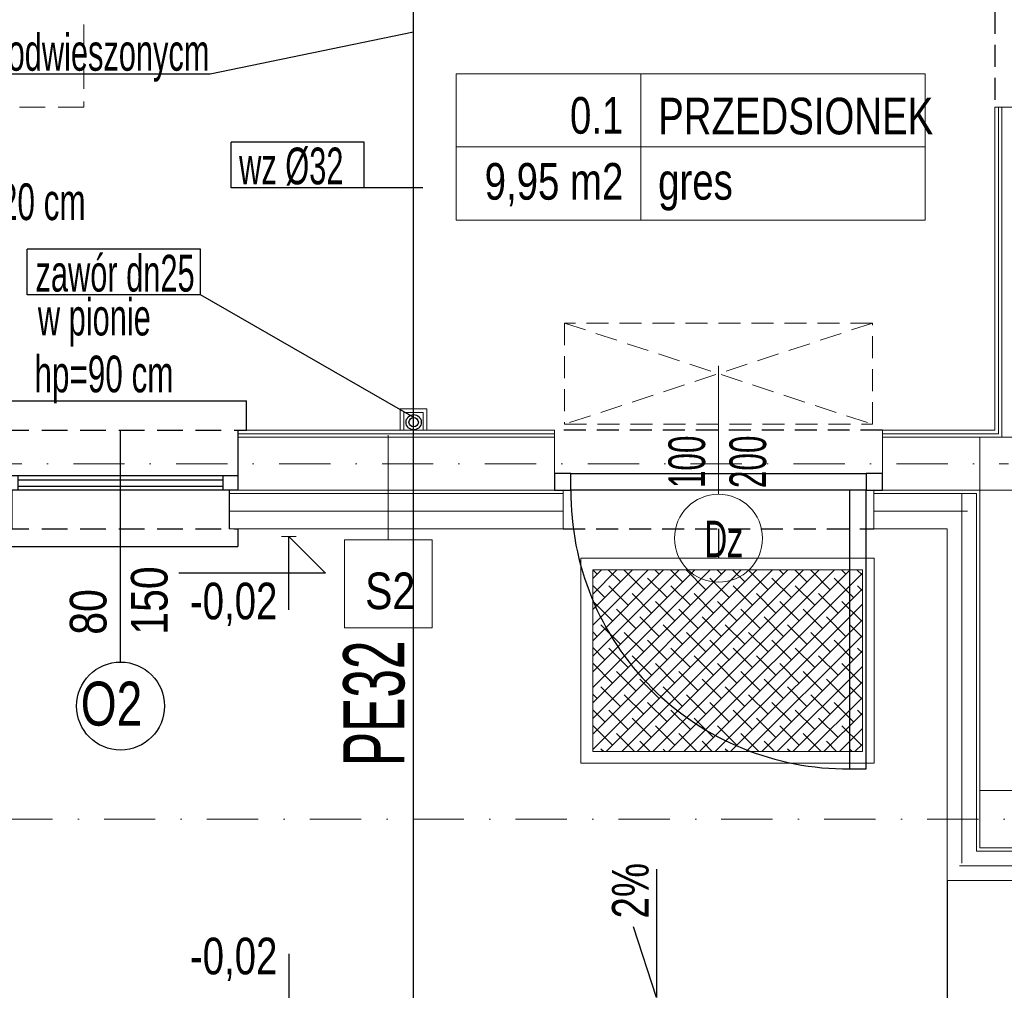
# Model space of a CAD drawing. Header units: inches. Extents: x 67073 to 287261, y -76160 to 48412.
# Tile 7 of 117: x 79249 to 79585, y -41903 to -41572. Entities that reach past the tile are written whole.
import ezdxf
from ezdxf.enums import TextEntityAlignment as Align

# ---------------------------------------------------------------- set-up
doc = ezdxf.new("R2010")
doc.units = ezdxf.units.IN
doc.header["$MEASUREMENT"] = 0
doc.linetypes.add('DASHDOT', pattern=[1, 0.5, -0.25, 0, -0.25])
doc.linetypes.add('HIDDEN', pattern=[0.375, 0.25, -0.125])
for name, color, linetype in [('## 01 WODA SREDNICE', 180, 'Continuous'), ('0 ## 01 WODA SREDNICE', 180, 'Continuous'), ('p--drzwi', 251, 'Continuous'), ('p--koty wysok.', 7, 'Continuous'), ('p--obrzeże bet.', 252, 'Continuous'), ('p--okna', 251, 'Continuous'), ('p--opis drzwi', 252, 'Continuous'), ('p--opis okna', 181, 'Continuous'), ('p--opisy dodatkowe', 33, 'Continuous'), ('p--podciąg', 61, 'Continuous'), ('p--spadki terenu', 141, 'Continuous'), ('p--symbole ścian', 53, 'Continuous'), ('p--wycieraczka', 252, 'Continuous')]:
    doc.layers.add(name, color=color, linetype=linetype)
for name, color, linetype, lineweight in [('## 01 WODA ZIMNA', 5, 'Continuous', 30), ('## 08 CENTRALA REKUP', 204, 'Continuous', 25), ('p-- ocieplenie-w.zew', 77, 'Continuous', 0), ('p--dach', 2, 'Continuous', 30), ('p--opisy pomieszczeń', 31, 'Continuous', 0), ('p--osie konstr', 1, 'DASHDOT', 15), ('p--płyta GK', 2, 'Continuous', 0), ('p--wyposażenie', 134, 'Continuous', 0), ('p--ściana szkielet', 3, 'Continuous', 0)]:
    doc.layers.add(name, color=color, linetype=linetype, lineweight=lineweight)
doc.styles.add('1-50', font='arial.ttf', dxfattribs={"width": 0.75, "height": 12.5})
doc.styles.add('GENERATED_STYLE_2', font='arial.ttf')
doc.styles.get("Standard").update_dxf_attribs({"font": 'ARIAL.TTF', "width": 0.75})
doc.styles.add('STYL-1', font='Arial Narrow.ttf', dxfattribs={"width": 0.75})
doc.linetypes.add('BATTING', pattern='A,0.0001,-0.1,[134,ltypeshp.shx,S=0.1,R=0,X=-0.1,Y=0],-0.2,[134,ltypeshp.shx,S=0.1,R=180,X=0.1,Y=0],-0.1', length=0.4001)

# ---------------------------------------------------------------- blocks, each defined once
blk = doc.blocks.new('kota wykoń')
for p, q in [((0, 25), (0, 0)), ((0, 0), (-12.5, 12.5)), ((-12.5, 12.5), (37.5, 12.5))]:
    blk.add_line(p, q)
at = {"lineweight": 0}
blk.add_line((-2.5, 0), (2.5, 0), dxfattribs=at)
blk = doc.blocks.new('okno-80-33.65')
at = {"linetype": 'Continuous', "ltscale": 35}
for p, q in [((-83, 10), (3, 10)), ((-80, -39.65), (0, -39.65))]:
    blk.add_line(p, q, dxfattribs=at)
for p, q in [((-83, 0), (-83, 10)), ((3, 0), (3, 10)), ((-80, 0), (-83, 0)), ((-80, -20.45), (-80, 0)), ((0, 0), (0, -20.45)), ((0, 0), (3, 0)), ((-80, -20.45), (-80, -15.45)), ((-80, -15.45), (-75, -15.45)), ((-75, -15.45), (-5, -15.45)), ((-75, -15.45), (-75, -20.45)), ((-5, -20.45), (-5, -15.45)), ((-5, -15.45), (0, -15.45)), ((0, -15.45), (0, -20.45)), ((-75, -16.95), (-5, -16.95)), ((-75, -19.11), (-5, -19.11)), ((-75, -20.45), (-80, -20.45)), ((-77, -33.65), (-77, -20.45)), ((-5, -20.45), (-75, -20.45)), ((0, -20.45), (-5, -20.45)), ((-3, -20.45), (-3, -33.65)), ((-80, -39.65), (-80, -33.65)), ((0, -33.65), (0, -39.65))]:
    blk.add_line(p, q)
at = {"linetype": 'HIDDEN', "ltscale": 35}
for p, q in [((-80, 0), (0, 0)), ((-80, -33.65), (0, -33.65))]:
    blk.add_line(p, q, dxfattribs=at)
blk = doc.blocks.new('drzwi-90-100')
for p, q in [((10.1, 87.38), (5.05, 87.38)), ((5.05, 87.38), (5.05, 2.53)), ((10.1, 2.53), (10.1, 87.38)), ((5.05, 2.53), (0, 2.53)), ((0, 2.53), (0, -2.53)), ((5.05, -2.53), (5.05, 2.53)), ((5.05, 2.53), (10.1, 2.53)), ((100, 2.53), (94.95, 2.53)), ((94.95, 2.53), (94.95, -2.53)), ((100, -2.53), (100, 2.53)), ((0, -2.53), (5.05, -2.53)), ((94.95, -2.53), (100, -2.53))]:
    blk.add_line(p, q)
blk.add_arc((10.8, 3.23), 84.15, 359.5233, 90.4767)

msp = doc.modelspace()

# ---------------------------------------------------------------- hatches: boundary and pattern name
at = {"layer": 'p--wycieraczka', "ltscale": 8}
h = msp.add_hatch(dxfattribs=at)
h.set_pattern_fill('ANSI38', color=0, scale=30, style=0)
h.set_pattern_definition([(45, (5286.8583, -13195.1025), (-2.65165043, 2.65165043), []), (135, (5286.8583, -13195.1025), (-7.95495129, 2.65165043), [9.375, -5.625])])
h.paths.add_polyline_path([(79444.075, -41759.844), (79536.075, -41759.844), (79536.075, -41821.844), (79444.075, -41821.844)])

# ---------------------------------------------------------------- linework, layer by layer
at = {"layer": '## 01 WODA ZIMNA'}
msp.add_line((79382.992, -41933.362), (79382.992, -41218.375, 0), dxfattribs=at)
for radius in [2.6, 1.6]:
    msp.add_circle((79382.992, -41709.523), radius, dxfattribs=at)
at = {"layer": '## 08 CENTRALA REKUP', "linetype": 'Continuous', "lineweight": 18}
for points in [[(79378.434, -41712.194), (79378.434, -41704.987), (79387.449, -41704.987), (79387.449, -41712.194)], [(79379.684, -41712.194), (79379.684, -41706.237), (79386.199, -41706.237), (79386.199, -41712.194)]]:
    msp.add_lwpolyline(points, dxfattribs=at)
at = {"color": 0, "linetype": 'Continuous'}
msp.add_line((79486.992, -41745.844), (79486.992, -41755.844), dxfattribs=at)
msp.add_line((79340.397, -41890.844), (79340.397, -41915.844))
at = {"layer": '0 ## 01 WODA SREDNICE', "linetype": 'Continuous'}
for p, q in [((79382.992, -41576.501), (79313.558, -41590.768)), ((79313.558, -41590.768), (79174.522, -41590.768)), ((79366.073, -41613.952), (79320.71, -41613.952)), ((79320.71, -41629.521), (79320.71, -41613.952)), ((79366.073, -41629.521), (79366.073, -41613.952)), ((79386.105, -41629.521), (79320.71, -41629.521)), ((79310.224, -41650.525), (79251.173, -41650.525)), ((79251.173, -41666.093), (79251.173, -41650.525)), ((79310.224, -41666.093), (79310.224, -41650.525)), ((79310.224, -41666.093), (79251.173, -41666.093)), ((79383.036, -41707.924), (79310.224, -41666.093))]:
    msp.add_line(p, q, dxfattribs=at)
at = {"layer": 'p-- ocieplenie-w.zew', "color": 0, "linetype": 'BATTING', "ltscale": 2}
for p, q in [((79569.992, -41859.844), (79569.992, -41733.844)), ((79319.992, -41739.844), (79433.992, -41739.844)), ((79539.992, -41739.844), (79571.992, -41739.844)), ((79697.696, -41860.844), (79569.162, -41860.844))]:
    msp.add_line(p, q, dxfattribs=at)
at = {"layer": 'p--dach', "color": 0, "linetype": 'HIDDEN', "lineweight": 20, "ltscale": 35}
msp.add_lwpolyline([(79210.442, -41481.994), (79270.442, -41481.994), (79270.442, -41601.994), (79210.442, -41601.994)], close=True, dxfattribs=at)
at = {"layer": 'p--drzwi', "color": 0}
msp.add_lwpolyline([(79436.648, -41727.038), (79537.336, -41727.038), (79537.336, -41732.694), (79436.648, -41732.694)], close=True, dxfattribs=at)
at = {"layer": 'p--obrzeże bet.', "color": 0, "linetype": 'Continuous', "ltscale": 35}
msp.add_line((79564.992, -41865.844), (79564.992, -41915.844), dxfattribs=at)
at = {"layer": 'p--opis drzwi', "color": 0, "lineweight": 0}
msp.add_line((79486.992, -41734.074), (79486.992, -41690.314), dxfattribs=at)
msp.add_circle((79486.992, -41749.074), 15, dxfattribs=at)
at = {"layer": 'p--opis okna', "color": 0}
msp.add_line((79282.992, -41791.305), (79282.992, -41712.344), dxfattribs=at)
msp.add_circle((79282.992, -41806.305), 15, dxfattribs=at)
at = {"layer": 'p--opisy pomieszczeń', "color": 0}
for p, q in [((79460.465, -41590.617), (79460.465, -41640.617)), ((79557.465, -41615.617), (79397.465, -41615.617))]:
    msp.add_line(p, q, dxfattribs=at)
msp.add_lwpolyline([(79397.465, -41640.617), (79557.465, -41640.617), (79557.465, -41590.617), (79397.465, -41590.617)], close=True, dxfattribs=at)
at = {"layer": 'p--osie konstr', "color": 0, "linetype": 'DASHDOT', "ltscale": 35}
for p, q in [((79161.592, -41723.644), (79585.942, -41723.644)), ((80031.958, -41844.894), (78749.392, -41844.894))]:
    msp.add_line(p, q, dxfattribs=at)
at = {"layer": 'p--podciąg', "color": 0, "linetype": 'HIDDEN', "ltscale": 30}
for p, q in [((79581.242, -41501.994), (79581.242, -41601.994)), ((79542.992, -41712.194), (79430.992, -41712.194)), ((79433.992, -41745.844), (79539.992, -41745.844))]:
    msp.add_line(p, q, dxfattribs=at)
at = {"layer": 'p--płyta GK', "color": 0, "ltscale": 35}
for p, q in [((79581.242, -41712.194), (79581.242, -41601.994)), ((79582.492, -41713.444), (79582.492, -41601.994)), ((79322.992, -41712.194), (79430.992, -41712.194)), ((79322.992, -41713.444), (79430.992, -41713.444)), ((79542.992, -41712.194), (79581.242, -41712.194)), ((79542.992, -41713.444), (79582.492, -41713.444))]:
    msp.add_line(p, q, dxfattribs=at)
at = {"layer": 'p--spadki terenu', "color": 0}
msp.add_lwpolyline([(79465.849, -41861.967), (79465.849, -41905.665), (79458.006, -41881.575)], dxfattribs=at)
at = {"layer": 'p--symbole ścian', "color": 0, "lineweight": 9}
msp.add_line((79374.34, -41713.904), (79374.34, -41749.59), dxfattribs=at)
msp.add_lwpolyline([(79359.34, -41779.59), (79389.34, -41779.59), (79389.34, -41749.59), (79359.34, -41749.59)], close=True, dxfattribs=at)
at = {"layer": 'p--wycieraczka', "color": 0, "lineweight": 0, "ltscale": 8}
for points in [[(79440.075, -41755.844), (79540.075, -41755.844), (79540.075, -41825.844), (79440.075, -41825.844)], [(79444.075, -41759.844), (79536.075, -41759.844), (79536.075, -41821.844), (79444.075, -41821.844)]]:
    msp.add_lwpolyline(points, close=True, dxfattribs=at)
at = {"layer": 'p--wyposażenie', "color": 0, "linetype": 'HIDDEN', "lineweight": 5, "ltscale": 30}
for p, q in [((79434.492, -41675.694), (79539.492, -41710.194)), ((79539.492, -41675.694), (79434.492, -41710.194)), ((79539.492, -41710.194), (79539.492, -41675.694))]:
    msp.add_line(p, q, dxfattribs=at)
msp.add_lwpolyline([(79434.492, -41710.194), (79539.492, -41710.194), (79539.492, -41675.694), (79434.492, -41675.694)], close=True, dxfattribs=at)
at = {"layer": 'p--ściana szkielet', "color": 0, "ltscale": 2}
for p, q in [((79581.242, -41601.994), (79598.142, -41601.994)), ((79583.692, -41714.644), (79583.692, -41601.994)), ((79322.992, -41714.644), (79430.992, -41714.644)), ((79542.992, -41714.644), (79595.692, -41714.644)), ((79576.192, -41854.644), (79576.192, -41714.644)), ((79153.092, -41732.644), (79430.992, -41732.644)), ((79319.992, -41733.844), (79433.992, -41733.844)), ((79539.992, -41733.844), (79574.992, -41733.844)), ((79542.992, -41732.644), (79595.692, -41732.644)), ((79574.992, -41855.844), (79574.992, -41733.844)), ((79319.992, -41745.844), (79433.992, -41745.844)), ((79539.992, -41745.844), (79564.992, -41745.844)), ((79564.992, -41865.844), (79564.992, -41745.844)), ((79694.696, -41835.144), (79576.192, -41835.144)), ((79694.696, -41835.144), (79576.192, -41835.144)), ((79694.696, -41854.644), (79576.192, -41854.644)), ((79697.696, -41855.844), (79574.992, -41855.844)), ((79697.696, -41865.844), (79564.992, -41865.844))]:
    msp.add_line(p, q, dxfattribs=at)
at = {"layer": 'p--ściana szkielet', "color": 0, "ltscale": 35}
for points in [[(79322.992, -41712.194), (79322.992, -41732.645), (79319.992, -41732.645), (79319.992, -41745.844)], [(79430.992, -41712.194), (79430.992, -41732.645), (79433.992, -41732.645), (79433.992, -41745.844)], [(79542.992, -41712.194), (79542.992, -41732.645), (79539.992, -41732.645), (79539.992, -41745.844)]]:
    msp.add_lwpolyline(points, dxfattribs=at)

# ---------------------------------------------------------------- block references
at = {"layer": 'p--drzwi', "color": 0, "xscale": 1.12, "yscale": 1.12, "rotation": 180}
msp.add_blockref('drzwi-90-100', (79542.992, -41729.866), dxfattribs=at)
at = {"layer": 'p--koty wysok.', "color": 0, "rotation": 180}
msp.add_blockref('kota wykoń', (79340.397, -41748.525), dxfattribs=at)
at = {"layer": 'p--okna', "color": 0, "linetype": 'Continuous'}
msp.add_blockref('okno-80-33.65', (79322.992, -41712.194), dxfattribs=at)

# ---------------------------------------------------------------- texts
at = {"layer": '## 01 WODA SREDNICE', "linetype": 'Continuous', "style": 'GENERATED_STYLE_2', "width": 0.6}
msp.add_text('PE32', height=20.8819, rotation=90, dxfattribs=at).set_placement((79379.835, -41826.779))
at = {"layer": '0 ## 01 WODA SREDNICE', "linetype": 'Continuous', "style": 'GENERATED_STYLE_2', "width": 0.6}
for s, height, p in [('nad stropem podwieszonycm', 12.52913, (79177.335, -41589.608)), ('wz %%C32', 12.5291, (79323.438, -41628.361)), ('zawór dn25', 12.5291, (79253.985, -41664.934)), ('w pionie', 12.5291, (79254.79, -41679.91))]:
    msp.add_text(s, height=height, dxfattribs=at).set_placement(p)
at = {"layer": 'p--koty wysok.', "color": 0, "char_height": 18, "width": 207.41597, "style": '1-50'}
for insert, attachment_point in [((79336.501, -41779.053), 9), ((79336.501, -41885.316), 3)]:
    msp.add_mtext('{\\H0.6944x;-0,02}', dxfattribs=dict(at, insert=insert, attachment_point=attachment_point))
at = {"layer": 'p--opis drzwi', "color": 0, "lineweight": 0, "insert": (79503.419, -41731.971), "char_height": 12.5, "width": 17.2395, "attachment_point": 7, "rotation": 90, "style": 'STYL-1'}
msp.add_mtext('100\\P200', dxfattribs=at)
at = {"layer": 'p--opis drzwi', "color": 0, "lineweight": 0, "insert": (79495.326, -41755.595), "char_height": 12.5, "width": 98.6805, "attachment_point": 9, "style": 'STYL-1'}
msp.add_mtext('Dz', dxfattribs=at)
at = {"layer": 'p--opis okna', "color": 0}
for s, insert, char_height, width, attachment_point, style in [('hp=90 cm', (79253.608, -41703.069), 12.5, 128.63421, 7, 'STYL-1'), ('O2', (79290.392, -41797.985), 15, 74.01038, 3, '1-50')]:
    msp.add_mtext(s, dxfattribs=dict(at, insert=insert, char_height=char_height, width=width, attachment_point=attachment_point, style=style))
at = {"layer": 'p--opis okna', "color": 0, "insert": (79265.686, -41781.971), "char_height": 12.5, "width": 45.287, "attachment_point": 1, "rotation": 90, "style": '1-50'}
msp.add_mtext('{\\W0.8;80\\P150}', dxfattribs=at)
at = {"layer": 'p--opisy dodatkowe', "color": 0, "insert": (79218.55, -41640.729), "char_height": 12.5, "width": 177.1707, "attachment_point": 7, "style": 'STYL-1'}
msp.add_mtext('wyłaz\\P60x120 cm', dxfattribs=at)
at = {"layer": 'p--opisy pomieszczeń', "color": 0, "char_height": 12.5, "style": '1-50'}
for s, insert, width, attachment_point in [('0.1', (79454.533, -41598.589), 98, 3), ('PRZEDSIONEK', (79466.397, -41598.825), 106.86476, 1), ('9,95 m2', (79454.533, -41621.092), 98, 3), ('gres', (79466.397, -41621.092), 100, 1)]:
    msp.add_mtext(s, dxfattribs=dict(at, insert=insert, width=width, attachment_point=attachment_point))
at = {"layer": 'p--spadki terenu', "color": 0, "insert": (79463.254, -41859.829), "char_height": 18, "width": 207.41597, "attachment_point": 9, "rotation": 90, "style": '1-50'}
msp.add_mtext('{\\H0.6944x;2%}', dxfattribs=at)
at = {"layer": 'p--symbole ścian', "color": 0, "lineweight": 9, "width": 0.8}
msp.add_text('S2', height=12.5, dxfattribs=at).set_placement((79374.972, -41760.758), align=Align.TOP_CENTER)

doc.saveas('drawing.dxf')
